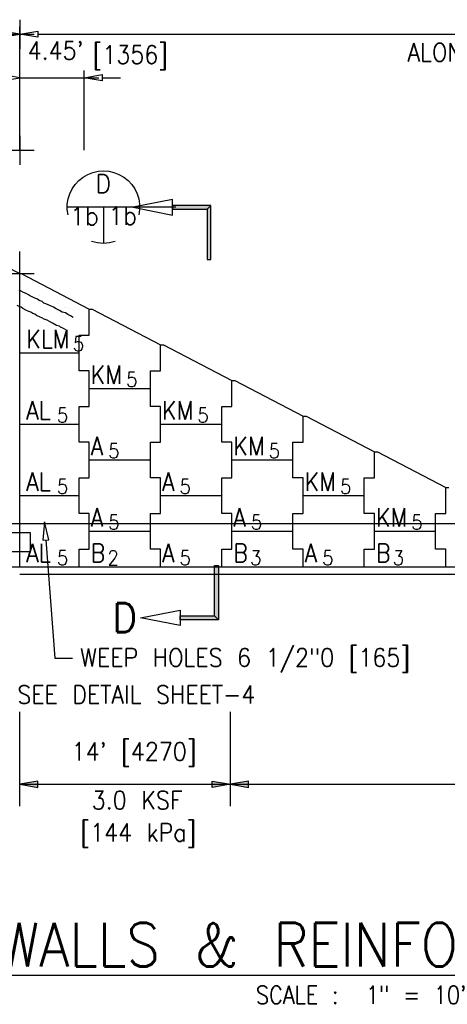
# Model space of a CAD drawing. Extents: x 10 to 1164, y 0 to 483.
# Tile 10 of 17: x 105 to 134, y 135 to 203. Entities that reach past the tile are written whole.
import ezdxf
from ezdxf.enums import TextEntityAlignment as Align

# ---------------------------------------------------------------- set-up
doc = ezdxf.new("R2010")
doc.units = 0
doc.header["$LTSCALE"] = 25.4
doc.header["$MEASUREMENT"] = 0
doc.layers.get('0').update_dxf_attribs({"linetype": 'CONTINUOUS'})
doc.layers.get('DEFPOINTS').update_dxf_attribs({"linetype": 'CONTINUOUS'})
for name, color, linetype in [('ARC-CONST', 1, 'CONTINUOUS'), ('ARC-FTNG', 7, 'CONTINUOUS'), ('ARC-SOIL', 1, 'CONTINUOUS'), ('ARC-STR', 7, 'CONTINUOUS'), ('FIN_GRD', 7, 'CONTINUOUS'), ('LABELS', 7, 'CONTINUOUS'), ('LEV_PAD', 7, 'CONTINUOUS'), ('PAN_NAME', 7, 'CONTINUOUS'), ('PAN_TS', 7, 'CONTINUOUS'), ('PAN_TS5', 7, 'CONTINUOUS'), ('RS_LABELS', 7, 'CONTINUOUS'), ('SYMBOLS', 7, 'CONTINUOUS'), ('TEXT', 7, 'CONTINUOUS')]:
    doc.layers.add(name, color=color, linetype=linetype)
doc.styles.add('TXT_SHX', font='txt.shx')

# ---------------------------------------------------------------- blocks, each defined once
blk = doc.blocks.new('ARR_R0')
at = {"linetype": 'CONTINUOUS'}
for points in [[(3.472, 2.509), (3.472, 0.133), (3.738, -0.133), (3.738, 2.509)], [(3.472, 0.133), (0, 0.133), (0, -0.133), (3.738, -0.133)]]:
    blk.add_hatch(color=24, dxfattribs=at).paths.add_polyline_path(points)
at = {"color": 24, "linetype": 'CONTINUOUS'}
for points in [[(3.605, 5.242), (3.072, 2.509), (4.138, 2.509)], [(3.472, 2.509), (3.472, 0.133), (3.738, -0.133), (3.738, 2.509)], [(3.472, 0.133), (0, 0.133), (0, -0.133), (3.738, -0.133)]]:
    blk.add_lwpolyline(points, close=True, dxfattribs=at)
blk = doc.blocks.new('SEC_B2')
at = {"layer": 'SYMBOLS', "color": 2, "linetype": 'CONTINUOUS'}
for p, q in [((-0.5, 0), (0.25, 0)), ((0, 0), (0, -0.2496)), ((0, -0.25), (0, -0.2496))]:
    blk.add_line(p, q, dxfattribs=at)
for start, end in [(347.64555, 192.35445), (251.04049, 288.95951)]:
    blk.add_arc((0, 0), 0.25, start, end, dxfattribs=at)

msp = doc.modelspace()

# ---------------------------------------------------------------- hatches: boundary and pattern name
at = {"layer": 'RS_LABELS', "linetype": 'CONTINUOUS'}
for points in [[(106.107, 149.828), (106.107, 150.248), (104.857, 150.038)], [(118.143, 149.828), (118.143, 150.248), (119.393, 150.038)], [(120.643, 149.828), (120.643, 150.248), (119.393, 150.038)]]:
    msp.add_hatch(color=7, dxfattribs=at).paths.add_polyline_path(points)

# ---------------------------------------------------------------- linework, layer by layer
at = {"color": 7, "linetype": 'CONTINUOUS'}
for p, q in [((104.739, 185.278), (104.948, 185.278)), ((104.857, 165.038), (104.857, 185.278)), ((104.948, 185.278), (109.659, 182.818)), ((109.659, 182.818), (109.868, 182.818)), ((109.659, 181.028), (109.659, 182.818)), ((109.868, 182.818), (114.579, 180.358)), ((108.954, 181.028), (109.659, 181.028)), ((108.954, 178.568), (108.954, 181.028)), ((114.579, 180.358), (114.788, 180.358)), ((114.579, 178.568), (114.579, 180.358)), ((114.788, 180.358), (119.499, 177.898)), ((104.857, 179.798), (108.954, 179.798)), ((109.659, 178.568), (108.954, 178.568)), ((109.659, 177.338), (109.659, 178.568)), ((113.874, 178.568), (114.579, 178.568)), ((113.874, 176.108), (113.874, 178.568)), ((109.659, 177.338), (113.874, 177.338)), ((109.659, 176.108), (109.659, 177.338)), ((119.499, 177.898), (119.708, 177.898)), ((119.499, 176.108), (119.499, 177.898)), ((119.708, 177.898), (124.419, 175.438)), ((108.954, 173.648), (108.954, 176.108)), ((108.954, 176.108), (109.659, 176.108)), ((114.579, 176.108), (113.874, 176.108)), ((114.579, 174.878), (114.579, 176.108)), ((118.794, 173.648), (118.794, 176.108)), ((118.794, 176.108), (119.499, 176.108)), ((124.419, 175.438), (124.628, 175.438)), ((124.419, 173.648), (124.419, 175.438)), ((124.628, 175.438), (129.339, 172.978)), ((104.857, 174.878), (108.954, 174.878)), ((114.579, 174.878), (118.794, 174.878)), ((114.579, 173.648), (114.579, 174.878)), ((109.659, 173.648), (108.954, 173.648)), ((109.659, 172.418), (109.659, 173.648)), ((113.874, 173.648), (114.579, 173.648)), ((113.874, 171.188), (113.874, 173.648)), ((119.499, 173.648), (118.794, 173.648)), ((119.499, 172.418), (119.499, 173.648)), ((123.714, 173.648), (124.419, 173.648)), ((123.714, 171.188), (123.714, 173.648)), ((129.339, 172.978), (129.548, 172.978)), ((129.339, 171.188), (129.339, 172.978)), ((129.548, 172.978), (134.259, 170.518)), ((109.659, 172.418), (113.874, 172.418)), ((109.659, 171.188), (109.659, 172.418)), ((119.499, 172.418), (123.714, 172.418)), ((119.499, 171.188), (119.499, 172.418)), ((108.954, 168.728), (108.954, 171.188)), ((108.954, 171.188), (109.659, 171.188)), ((114.579, 171.188), (113.874, 171.188)), ((114.579, 169.958), (114.579, 171.188)), ((118.794, 168.728), (118.794, 171.188)), ((118.794, 171.188), (119.499, 171.188)), ((124.419, 171.188), (123.714, 171.188)), ((124.419, 169.958), (124.419, 171.188)), ((128.634, 168.728), (128.634, 171.188)), ((128.634, 171.188), (129.339, 171.188)), ((134.259, 168.728), (134.259, 170.518)), ((134.259, 170.518), (134.468, 170.518)), ((104.857, 169.958), (108.954, 169.958)), ((114.579, 168.728), (114.579, 169.958)), ((114.579, 169.958), (118.794, 169.958)), ((124.419, 169.958), (128.634, 169.958)), ((124.419, 168.728), (124.419, 169.958)), ((109.659, 168.728), (108.954, 168.728)), ((109.659, 167.498), (109.659, 168.728)), ((113.874, 168.728), (114.579, 168.728)), ((113.874, 166.268), (113.874, 168.728)), ((119.499, 168.728), (118.794, 168.728)), ((119.499, 167.498), (119.499, 168.728)), ((123.714, 168.728), (124.419, 168.728)), ((123.714, 166.268), (123.714, 168.728)), ((129.339, 168.728), (128.634, 168.728)), ((129.339, 167.498), (129.339, 168.728)), ((133.554, 168.728), (134.259, 168.728)), ((133.554, 166.268), (133.554, 168.728)), ((102.663, 168.038), (104.857, 168.038)), ((109.659, 167.498), (113.874, 167.498)), ((109.659, 166.268), (109.659, 167.498)), ((119.499, 167.498), (123.714, 167.498)), ((119.499, 166.268), (119.499, 167.498)), ((129.339, 167.498), (133.554, 167.498)), ((129.339, 166.268), (129.339, 167.498)), ((108.954, 166.268), (109.659, 166.268)), ((108.954, 165.038), (108.954, 166.268)), ((114.579, 166.268), (113.874, 166.268)), ((114.579, 165.038), (114.579, 166.268)), ((118.794, 166.268), (119.499, 166.268)), ((118.794, 165.038), (118.794, 166.268)), ((124.419, 166.268), (123.714, 166.268)), ((124.419, 165.038), (124.419, 166.268)), ((128.634, 166.268), (129.339, 166.268)), ((128.634, 165.038), (128.634, 166.268)), ((134.259, 166.268), (133.554, 166.268)), ((134.259, 165.038), (134.259, 166.268))]:
    msp.add_line(p, q, dxfattribs=at)
msp.add_lwpolyline([(74.19, 185.278), (74.773, 185.575), (104.273, 185.575), (104.857, 185.278)], dxfattribs=at)
at = {"layer": 'ARC-CONST', "color": 7, "linetype": 'CONTINUOUS'}
msp.add_line((103.857, 185.283), (105.857, 185.283), dxfattribs=at)
msp.add_line((103.857, 185.283), (105.857, 185.283), dxfattribs=at)
at = {"layer": 'ARC-FTNG', "color": 7, "linetype": 'CONTINUOUS'}
msp.add_lwpolyline([(103.307, 167.075), (103.307, 167.408), (105.575, 167.408), (105.575, 166.075), (100.575, 166.075), (100.575, 167.408), (101.588, 167.41), (102.329, 167.408), (102.329, 167.075)], close=True, dxfattribs=at)
at = {"layer": 'ARC-SOIL', "color": 234, "linetype": 'CONTINUOUS', "const_width": 0.00025}
msp.add_lwpolyline([(108.586, 182.635), (108.38, 182.723), (108.246, 182.817), (108.436, 182.849), (108.27, 182.843), (108.372, 183.004), (108.262, 182.883), (108.26, 183.152), (108.306, 182.853), (108.119, 183.132), (108.215, 182.888), (107.945, 183.12), (108.175, 182.807), (107.963, 182.894), (107.741, 183.046), (107.5, 183.176), (107.28, 183.316), (107.042, 183.396), (106.823, 183.502), (106.555, 183.631), (106.367, 183.707), (106.337, 183.685), (106.135, 183.809), (105.818, 183.977), (105.582, 184.115), (105.431, 184.205), (105.197, 184.316), (104.959, 184.436), (104.746, 184.536)], dxfattribs=at)
msp.add_lwpolyline([(108.586, 182.635), (108.38, 182.723), (108.246, 182.817), (108.436, 182.849), (108.27, 182.843), (108.372, 183.004), (108.262, 182.883), (108.26, 183.152), (108.306, 182.853), (108.119, 183.132), (108.215, 182.888), (107.945, 183.12), (108.175, 182.807), (107.963, 182.894), (107.741, 183.046), (107.5, 183.176), (107.28, 183.316), (107.042, 183.396), (106.823, 183.502), (106.555, 183.631), (106.367, 183.707), (106.337, 183.685), (106.135, 183.809), (105.818, 183.977), (105.582, 184.115), (105.431, 184.205), (105.197, 184.316), (104.959, 184.436), (104.746, 184.536)], dxfattribs=at)
at = {"layer": 'ARC-SOIL', "color": 234, "linetype": 'CONTINUOUS'}
for points in [[(108.548, 182.241), (108.366, 182.349), (108.181, 182.443), (108.015, 182.551), (107.791, 182.615), (107.601, 182.725), (107.376, 182.839), (107.186, 182.942), (106.976, 183.034), (106.825, 183.112), (106.659, 183.186), (106.533, 183.236), (106.419, 183.33), (106.205, 183.42), (106.08, 183.49), (105.904, 183.57), (105.712, 183.653), (105.604, 183.709), (105.466, 183.807), (105.295, 183.889), (105.127, 183.965), (104.957, 184.059), (104.815, 184.129)], [(108.548, 182.241), (108.366, 182.349), (108.181, 182.443), (108.015, 182.551), (107.791, 182.615), (107.601, 182.725), (107.376, 182.839), (107.186, 182.942), (106.976, 183.034), (106.825, 183.112), (106.659, 183.186), (106.533, 183.236), (106.419, 183.33), (106.205, 183.42), (106.08, 183.49), (105.904, 183.57), (105.712, 183.653), (105.604, 183.709), (105.466, 183.807), (105.295, 183.889), (105.127, 183.965), (104.957, 184.059), (104.815, 184.129)], [(108.038, 181.381), (107.885, 181.472), (107.681, 181.575), (107.595, 181.631), (107.397, 181.687), (107.125, 181.845), (106.91, 181.953), (106.744, 182.044), (106.547, 182.131), (106.392, 182.21), (106.271, 182.264), (106.018, 182.364), (105.896, 182.465), (105.767, 182.519), (105.629, 182.596), (105.496, 182.656), (105.281, 182.75), (105.082, 182.854), (104.958, 182.942), (104.873, 182.982), (104.678, 183.07)], [(108.038, 181.381), (107.885, 181.472), (107.681, 181.575), (107.595, 181.631), (107.397, 181.687), (107.125, 181.845), (106.91, 181.953), (106.744, 182.044), (106.547, 182.131), (106.392, 182.21), (106.271, 182.264), (106.018, 182.364), (105.896, 182.465), (105.767, 182.519), (105.629, 182.596), (105.496, 182.656), (105.281, 182.75), (105.082, 182.854), (104.958, 182.942), (104.873, 182.982), (104.678, 183.07)]]:
    msp.add_lwpolyline(points, dxfattribs=at)
at = {"layer": 'ARC-STR', "color": 7, "linetype": 'CONTINUOUS'}
msp.add_line((74.19, 165.038), (104.857, 165.038), dxfattribs=at)
at = {"layer": 'DEFPOINTS', "color": 7, "linetype": 'CONTINUOUS'}
for p, q in [((104.857, 202.778), (104.857, 200.778)), ((103.857, 201.778), (105.857, 201.778)), ((108.307, 198.778), (110.307, 198.778)), ((104.857, 194.778), (104.857, 192.778)), ((103.857, 193.778), (105.857, 193.778)), ((103.857, 193.778), (105.857, 193.778))]:
    msp.add_line(p, q, dxfattribs=at)
at = {"layer": 'FIN_GRD', "color": 7, "linetype": 'CONTINUOUS'}
msp.add_line((104.857, 168.038), (177.717, 168.038), dxfattribs=at)
at = {"layer": 'LABELS', "color": 7, "linetype": 'CONTINUOUS'}
for p, q in [((104.857, 196.778), (104.857, 202.278)), ((104.857, 193.778), (104.857, 202.278)), ((106.107, 201.778), (176.467, 201.778)), ((109.307, 193.778), (109.307, 199.278)), ((104.857, 198.778), (109.307, 198.778)), ((110.557, 198.778), (111.807, 198.778)), ((104.857, 165.038), (104.857, 186.778)), ((104.857, 165.038), (104.857, 185.278))]:
    msp.add_line(p, q, dxfattribs=at)
for points in [[(103.607, 201.986), (103.607, 201.569), (104.857, 201.778)], [(106.107, 201.986), (106.107, 201.569), (104.857, 201.778)], [(103.607, 198.986), (103.607, 198.569), (104.857, 198.778)], [(110.557, 198.986), (110.557, 198.569), (109.307, 198.778)]]:
    msp.add_lwpolyline(points, close=True, dxfattribs=at)
at = {"layer": 'LEV_PAD', "color": 7, "linetype": 'CONTINUOUS'}
for p, q in [((104.857, 165.038), (177.717, 165.038)), ((104.857, 164.538), (177.717, 164.538))]:
    msp.add_line(p, q, dxfattribs=at)
at = {"layer": 'RS_LABELS', "color": 7, "linetype": 'CONTINUOUS'}
for p, q in [((104.857, 148.538), (104.857, 155.038)), ((119.393, 148.538), (119.393, 155.038)), ((104.857, 150.038), (177.717, 150.038))]:
    msp.add_line(p, q, dxfattribs=at)
for points in [[(106.107, 149.828), (106.107, 150.248), (104.857, 150.038)], [(118.143, 149.828), (118.143, 150.248), (119.393, 150.038)], [(120.643, 149.828), (120.643, 150.248), (119.393, 150.038)]]:
    msp.add_lwpolyline(points, close=True, dxfattribs=at)
at = {"layer": 'TEXT', "color": 7, "linetype": 'CONTINUOUS'}
for p, q in [((106.671, 166.892), (107.276, 158.737)), ((107.276, 158.737), (108.494, 158.737))]:
    msp.add_line(p, q, dxfattribs=at)
msp.add_lwpolyline([(106.463, 166.877), (106.879, 166.907), (106.578, 168.139)], close=True, dxfattribs=at)

# ---------------------------------------------------------------- block references
at = {"linetype": 'CONTINUOUS', "rotation": 90.00000000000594}
msp.add_blockref('ARR_R0', (117.921, 186.234), dxfattribs=at)
at = {"linetype": 'CONTINUOUS', "xscale": -1, "rotation": 90.00000000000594}
msp.add_blockref('ARR_R0', (118.44, 165.125), dxfattribs=at)
at = {"layer": 'ARC-STR', "linetype": 'CONTINUOUS', "xscale": -10, "yscale": 10, "zscale": 10}
msp.add_blockref('SEC_B2', (110.635, 189.846), dxfattribs=at)

# ---------------------------------------------------------------- texts
at = {"layer": 'LABELS', "color": 7, "linetype": 'CONTINUOUS', "style": 'TXT_SHX', "width": 0.9}
msp.add_text("4.45'", height=1.25, dxfattribs=at).set_placement((107.332, 200.028), align=Align.CENTER)
for s, height, p in [('[1356]', 1.25, (109.884, 199.744)), ('ALONG FACE OF WALL', 1.25, (131.617, 199.903)), ('%%uELEVATION PORTAL WALLS & REINFORCED EARTH WING WALLS', 3, (66.906, 137.482))]:
    msp.add_text(s, height=height, dxfattribs=at).set_placement(p)
at = {"layer": 'PAN_NAME', "color": 7, "linetype": 'CONTINUOUS', "style": 'TXT_SHX', "width": 0.9}
for s, p in [('KLM', (105.31, 180.128)), ('KM', (109.76, 177.668)), ('AL', (105.31, 175.208)), ('KM', (114.68, 175.208)), ('KM', (119.6, 172.748)), ('AL', (105.31, 170.288)), ('KM', (124.52, 170.288)), ('KM', (129.44, 167.828)), ('AL', (105.31, 165.368)), ('B', (109.76, 165.368)), ('B', (119.6, 165.368)), ('B', (129.44, 165.368))]:
    msp.add_text(s, height=1.25, dxfattribs=at).set_placement(p)
at = {"layer": 'PAN_TS', "color": 7, "linetype": 'CONTINUOUS', "style": 'TXT_SHX', "width": 0.9}
for s, p in [('5', (108.531, 179.922)), ('5', (112.206, 177.462)), ('5', (107.434, 175.002)), ('5', (117.126, 175.002)), ('5', (122.046, 172.542)), ('5', (107.434, 170.082)), ('5', (126.966, 170.082)), ('5', (131.886, 167.622)), ('5', (107.434, 165.162)), ('2', (110.92, 165.162)), ('3', (120.76, 165.162)), ('3', (130.6, 165.162))]:
    msp.add_text(s, height=1, dxfattribs=at).set_placement(p)
at = {"layer": 'PAN_TS5', "color": 7, "linetype": 'CONTINUOUS', "style": 'TXT_SHX', "width": 0.9}
for s, height, p in [('A', 1.25, (109.76, 172.748)), ('5', 1, (110.974, 172.542)), ('A', 1.25, (114.68, 170.288)), ('5', 1, (115.894, 170.082)), ('A', 1.25, (109.76, 167.828)), ('5', 1, (110.974, 167.622)), ('A', 1.25, (119.6, 167.828)), ('5', 1, (120.814, 167.622)), ('A', 1.25, (114.68, 165.368)), ('A', 1.25, (124.52, 165.368)), ('5', 1, (115.894, 165.162)), ('5', 1, (125.734, 165.162))]:
    msp.add_text(s, height=height, dxfattribs=at).set_placement(p)
at = {"layer": 'RS_LABELS', "color": 7, "linetype": 'CONTINUOUS', "style": 'TXT_SHX', "width": 0.9}
for s, p in [("14' [4270]", (112.752, 151.677)), ('3.0 KSF', (112.96, 148.32)), ('[144 kPa]', (113.045, 146.093))]:
    msp.add_text(s, height=1.25, dxfattribs=at).set_placement(p, align=Align.CENTER)
at = {"layer": 'SYMBOLS', "color": 7, "linetype": 'CONTINUOUS', "style": 'TXT_SHX', "width": 0.95}
for s, p in [('D', (110.635, 190.847)), ('1b', (109.334, 188.614)), ('1b', (111.968, 188.638))]:
    msp.add_text(s, height=1.25, dxfattribs=at).set_placement(p, align=Align.CENTER)
at = {"layer": 'TEXT', "color": 7, "linetype": 'CONTINUOUS', "style": 'TXT_SHX'}
for s, height, width, p in [('D', 2, 0.95, (111.249, 160.539)), ('WEEP HOLES 6 1/2"0 [165]', 1.25, 0.9, (109.033, 158.159)), ('LOUVER, SEE DETAIL SHEET-4', 1.25, 0.9, (97.467, 155.603)), ('SCALE :  1" = 10\'', 1.25, 0.9, (121.152, 134.888))]:
    msp.add_text(s, height=height, dxfattribs=dict(at, width=width)).set_placement(p)

doc.saveas('drawing.dxf')
